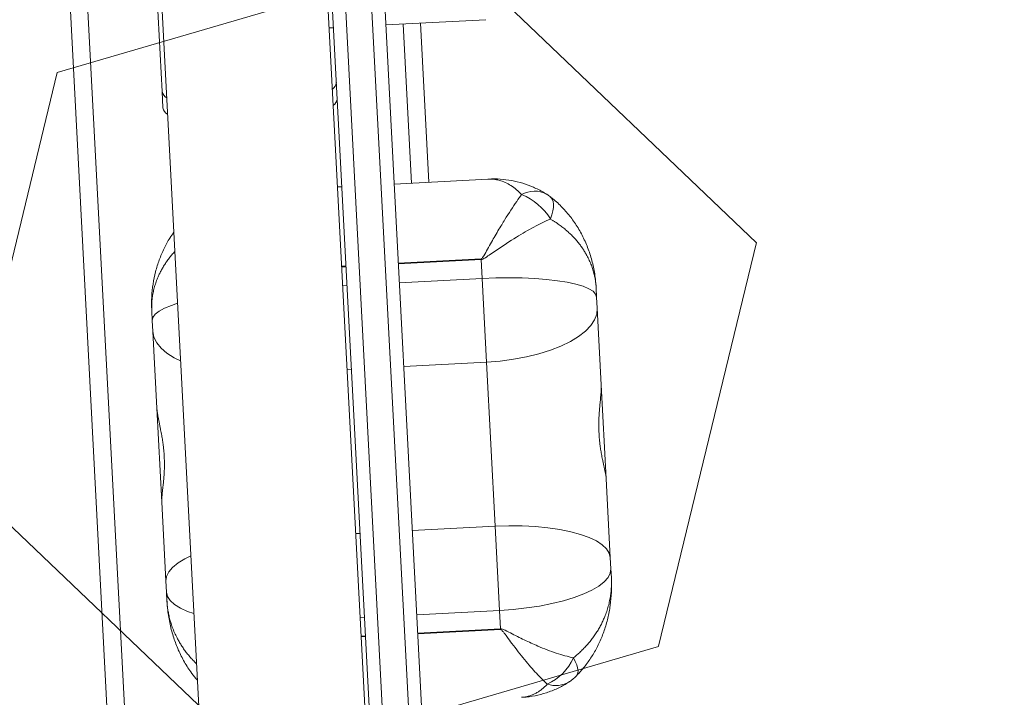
# Model space of a CAD drawing. Header units: millimetres. Extents: x 2943 to 3105, y 1618 to 1828.
# Tile 37 of 81: x 3010.855 to 3011.08, y 1761.636 to 1761.791. Entities that reach past the tile are written whole.
import ezdxf

# ---------------------------------------------------------------- set-up
doc = ezdxf.new("R2010")
doc.units = ezdxf.units.MM
doc.linetypes.add('1.4_0.7', pattern=[2.0999999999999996, 1.4, -0.7])
for name, color, linetype, lineweight in [('1 poly easy', 76, '1.4_0.7', 9), ('1_urządzenie', 7, 'Continuous', 9), ('wymiary', 7, 'Continuous', 9)]:
    doc.layers.add(name, color=color, linetype=linetype, lineweight=lineweight)
picture_1 = doc.add_image_def('image1.jpg', size_in_pixel=(9921, 7015))

msp = doc.modelspace()

# ---------------------------------------------------------------- hatches: boundary and pattern name
at = {"layer": '1 poly easy'}
h = msp.add_hatch(dxfattribs=at)
h.set_pattern_fill('HEX', color=256, scale=0.03, angle=-43.67331461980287)
h.set_pattern_definition([(316.326685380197, (-370.3120942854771, 1244.699119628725), (0.1139247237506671, 0.1193266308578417), [0.09524999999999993, -0.1904999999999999]), (76.3266853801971, (-370.3120942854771, 1244.699119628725), (-0.1603022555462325, 0.03899838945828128), [0.09524999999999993, -0.1904999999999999]), (16.32668538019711, (-370.243201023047, 1244.633345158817), (-0.04637753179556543, 0.158325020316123), [0.09524999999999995, -0.1904999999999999])])
h.paths.add_polyline_path([(3012.951632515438, 1765.252414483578), (3013.091102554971, 1759.254035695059), (3004.093534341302, 1759.044830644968), (3003.9540643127, 1765.043209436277)])

# ---------------------------------------------------------------- linework, layer by layer
at = {"layer": '1_urządzenie', "linetype": 'Continuous'}
for p, q in [((3010.947320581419, 1761.391560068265), (3010.91698348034, 1761.969485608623)), ((3010.956342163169, 1761.39138498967), (3010.926023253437, 1761.968963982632)), ((3010.928966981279, 1761.970114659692), (3010.959304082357, 1761.392189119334)), ((3010.920031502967, 1761.968649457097), (3010.9503504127, 1761.391070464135)), ((3010.89023513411, 1761.334463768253), (3010.858996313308, 1761.929567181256)), ((3010.939421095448, 1761.522969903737), (3010.922696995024, 1761.841566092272)), ((3010.884080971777, 1761.528006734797), (3010.868188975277, 1761.830751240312)), ((3010.885539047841, 1761.824528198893), (3010.900755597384, 1761.534651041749)), ((3010.887160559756, 1761.774561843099), (3010.886020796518, 1761.796274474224)), ((3010.938430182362, 1761.789839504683), (3010.961354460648, 1761.791042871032)), ((3010.925448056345, 1761.789158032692), (3010.926446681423, 1761.789210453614)), ((3010.944338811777, 1761.753584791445), (3010.942424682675, 1761.790049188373)), ((3010.94833331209, 1761.753794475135), (3010.946419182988, 1761.790258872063)), ((3010.887357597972, 1761.770808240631), (3010.887160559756, 1761.774561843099)), ((3010.961817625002, 1761.754502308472), (3010.940344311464, 1761.753375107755)), ((3010.928360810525, 1761.752746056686), (3010.927362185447, 1761.752693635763)), ((3010.928314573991, 1761.734550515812), (3010.929313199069, 1761.734602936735)), ((3010.929323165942, 1761.734413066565), (3010.928324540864, 1761.734360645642)), ((3010.941296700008, 1761.735231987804), (3010.960270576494, 1761.736227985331)), ((3010.960280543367, 1761.736038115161), (3010.941306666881, 1761.735042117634)), ((3010.960270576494, 1761.736227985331), (3010.960280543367, 1761.736038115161)), ((3010.960507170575, 1761.731720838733), (3010.960280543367, 1761.736038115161)), ((3010.929549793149, 1761.730095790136), (3010.928551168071, 1761.730043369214)), ((3010.941533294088, 1761.730724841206), (3010.960507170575, 1761.731720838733)), ((3010.961514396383, 1761.712533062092), (3010.960507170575, 1761.731720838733)), ((3010.98665563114, 1761.729574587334), (3010.98676645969, 1761.727463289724)), ((3010.98676645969, 1761.727463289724), (3010.986900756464, 1761.724904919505)), ((3010.884906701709, 1761.722116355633), (3010.88479587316, 1761.724227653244)), ((3010.986900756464, 1761.724904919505), (3010.987824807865, 1761.70730162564)), ((3010.885040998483, 1761.719557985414), (3010.884906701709, 1761.722116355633)), ((3010.885965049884, 1761.70195469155), (3010.885040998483, 1761.719557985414)), ((3010.942540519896, 1761.711537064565), (3010.961514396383, 1761.712533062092)), ((3010.963489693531, 1761.67490340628), (3010.961514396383, 1761.712533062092)), ((3010.930557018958, 1761.710908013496), (3010.929558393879, 1761.710855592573)), ((3010.988953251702, 1761.685804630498), (3010.987824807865, 1761.70730162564)), ((3010.885963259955, 1761.701988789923), (3010.887093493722, 1761.680457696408)), ((3010.988953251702, 1761.685804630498), (3010.989903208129, 1761.667707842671)), ((3010.888043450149, 1761.66236090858), (3010.887093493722, 1761.680457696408)), ((3010.932532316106, 1761.673278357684), (3010.931533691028, 1761.673225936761)), ((3010.944515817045, 1761.673907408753), (3010.963489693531, 1761.67490340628)), ((3010.964502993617, 1761.655599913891), (3010.963489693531, 1761.67490340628)), ((3010.989903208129, 1761.667707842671), (3010.990038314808, 1761.665134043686)), ((3010.990038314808, 1761.665134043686), (3010.990145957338, 1761.663083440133)), ((3010.888178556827, 1761.659787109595), (3010.888043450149, 1761.66236090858)), ((3010.888286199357, 1761.657736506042), (3010.888178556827, 1761.659787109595)), ((3010.945529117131, 1761.654603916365), (3010.964502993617, 1761.655599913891)), ((3010.964722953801, 1761.651409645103), (3010.964502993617, 1761.655599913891)), ((3010.933545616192, 1761.653974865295), (3010.932546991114, 1761.653922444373)), ((3010.945749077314, 1761.650413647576), (3010.964722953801, 1761.651409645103)), ((3010.964732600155, 1761.651225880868), (3010.945758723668, 1761.650229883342)), ((3010.964722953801, 1761.651409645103), (3010.964732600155, 1761.651225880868)), ((3010.932766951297, 1761.649732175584), (3010.933765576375, 1761.649784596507)), ((3010.933775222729, 1761.649600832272), (3010.932776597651, 1761.64954841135))]:
    msp.add_line(p, q, dxfattribs=at)
at = {"layer": '1_urządzenie', "linetype": 'Continuous', "flags": 128}
for points in [[(3010.976160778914, 1761.745351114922), (3010.976499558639, 1761.746305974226), (3010.976734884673, 1761.747200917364), (3010.97686300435, 1761.748021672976), (3010.976881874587, 1761.748755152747), (3010.976791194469, 1761.74938966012), (3010.976592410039, 1761.749915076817), (3010.976288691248, 1761.750323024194), (3010.976156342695, 1761.750438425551)], [(3010.98676645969, 1761.727463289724), (3010.986541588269, 1761.728130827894), (3010.985941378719, 1761.728768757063), (3010.984974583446, 1761.729367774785), (3010.983655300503, 1761.729919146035), (3010.982002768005, 1761.730414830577), (3010.980041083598, 1761.730847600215), (3010.977798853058, 1761.731211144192), (3010.975308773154, 1761.73150016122), (3010.97260715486, 1761.731710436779), (3010.969733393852, 1761.731838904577), (3010.96672939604, 1761.731883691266), (3010.963638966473, 1761.731844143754), (3010.960507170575, 1761.731720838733)], [(3010.884906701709, 1761.722116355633), (3010.885060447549, 1761.722803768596), (3010.88559056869, 1761.723501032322), (3010.886489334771, 1761.724197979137), (3010.88774363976, 1761.724884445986), (3010.889335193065, 1761.725550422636), (3010.890709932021, 1761.726022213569)], [(3010.986900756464, 1761.724904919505), (3010.986781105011, 1761.723568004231), (3010.986284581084, 1761.722230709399), (3010.985418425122, 1761.720912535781), (3010.984195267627, 1761.719632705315), (3010.98263294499, 1761.718409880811), (3010.980754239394, 1761.717261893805), (3010.978586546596, 1761.716205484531), (3010.976161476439, 1761.715256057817), (3010.973514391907, 1761.714427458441), (3010.970683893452, 1761.713731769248), (3010.967711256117, 1761.713179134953), (3010.964639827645, 1761.712777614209), (3010.961514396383, 1761.712533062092)], [(3010.885040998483, 1761.719557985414), (3010.885299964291, 1761.718240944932), (3010.885933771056, 1761.716962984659), (3010.886933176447, 1761.715742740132), (3010.888283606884, 1761.714598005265), (3010.88996537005, 1761.71354547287), (3010.891402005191, 1761.712838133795)], [(3010.989903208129, 1761.667707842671), (3010.989659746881, 1761.668729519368), (3010.989041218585, 1761.669716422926), (3010.988056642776, 1761.670654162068), (3010.986720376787, 1761.671529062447), (3010.985051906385, 1761.672328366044), (3010.983075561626, 1761.673040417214), (3010.980820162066, 1761.673654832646), (3010.97831859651, 1761.674162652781), (3010.975607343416, 1761.674556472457), (3010.972725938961, 1761.674830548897), (3010.969716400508, 1761.674980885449), (3010.966622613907, 1761.675005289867), (3010.963489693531, 1761.67490340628)], [(3010.888043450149, 1761.66236090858), (3010.888178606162, 1761.663402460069), (3010.888690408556, 1761.664448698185), (3010.889571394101, 1761.66548436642), (3010.890808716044, 1761.666494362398), (3010.892384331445, 1761.667463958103), (3010.893748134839, 1761.668144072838)], [(3010.990038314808, 1761.665134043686), (3010.989900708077, 1761.664139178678), (3010.989386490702, 1761.66313894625), (3010.988503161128, 1761.662147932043), (3010.987263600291, 1761.661180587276), (3010.985685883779, 1761.660251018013), (3010.983793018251, 1761.659372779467), (3010.981612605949, 1761.658558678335), (3010.979176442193, 1761.657820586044), (3010.976520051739, 1761.657169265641), (3010.973682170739, 1761.656614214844), (3010.97070418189, 1761.656163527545), (3010.967629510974, 1761.655823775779), (3010.964502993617, 1761.655599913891)], [(3010.888178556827, 1761.659787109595), (3010.888419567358, 1761.65881211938), (3010.889035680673, 1761.65787122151), (3010.890017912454, 1761.656978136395), (3010.891351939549, 1761.656145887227), (3010.893018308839, 1761.655386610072), (3010.894444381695, 1761.654880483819)], [(3010.982140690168, 1761.64060292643), (3010.982318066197, 1761.64084061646), (3010.982466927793, 1761.641266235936), (3010.982496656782, 1761.641792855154), (3010.982406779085, 1761.642412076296), (3010.982198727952, 1761.643114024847), (3010.981875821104, 1761.643887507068), (3010.981443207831, 1761.644720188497)]]:
    msp.add_lwpolyline(points, dxfattribs=at)
at = {"layer": '1_urządzenie', "linetype": 'Continuous'}
for centre, radius, start, end in [((3010.925002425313, 1761.776869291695), 0.002113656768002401, 304.0235904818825, 354.281370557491), ((3010.889230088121, 1761.774991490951), 0.002113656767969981, 191.7283792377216, 241.98615931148), ((3010.92519946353, 1761.773115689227), 0.002113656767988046, 304.0235904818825, 354.281370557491), ((3010.889427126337, 1761.771237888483), 0.002113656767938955, 191.7283792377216, 241.98615931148), ((3010.972526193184, 1761.745889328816), 0.005843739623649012, 61.19873272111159, 120.3661229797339), ((3010.964582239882, 1761.738359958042), 0.01352548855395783, 31.12370629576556, 68.35105946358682), ((3010.970012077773, 1761.742548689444), 0.01000000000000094, 52.06899407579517, 57.79519957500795), ((3010.970381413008, 1761.64974341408), 0.01214891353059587, 294.725633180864, 335.5769239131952), ((3010.974996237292, 1761.647599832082), 0.01000000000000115, 303.591403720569, 315.6180507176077), ((3010.977395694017, 1761.644404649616), 0.00601529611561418, 251.2584586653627, 301.3908702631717)]:
    msp.add_arc(centre, radius, start, end, dxfattribs=at)
for points, knots in [([(3010.975328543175, 1761.750979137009), (3010.975075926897, 1761.751148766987), (3010.974099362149, 1761.751804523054), (3010.972258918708, 1761.752677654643), (3010.969829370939, 1761.753586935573), (3010.967283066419, 1761.7542077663), (3010.964666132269, 1761.754515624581), (3010.962832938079, 1761.754588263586), (3010.961884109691, 1761.754499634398), (3010.961815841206, 1761.754493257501)], [0, 0, 0, 0, 0.0624381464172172, 0.2413735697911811, 0.4234396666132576, 0.6080119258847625, 0.795913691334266, 0.9853159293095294, 1, 1, 1, 1]), ([(3010.969572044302, 1761.750931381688), (3010.969176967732, 1761.751326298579), (3010.968383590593, 1761.752119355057), (3010.967124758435, 1761.753040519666), (3010.965818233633, 1761.753761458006), (3010.964699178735, 1761.754167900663), (3010.963796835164, 1761.754378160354), (3010.963120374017, 1761.754476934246), (3010.962460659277, 1761.754522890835), (3010.962025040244, 1761.754507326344), (3010.961817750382, 1761.754499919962)], [0, 0, 0, 0, 0.1642243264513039, 0.3297887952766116, 0.4993965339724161, 0.6703201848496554, 0.7543566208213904, 0.8385411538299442, 0.9231696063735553, 1, 1, 1, 1]), ([(3010.960270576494, 1761.736227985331), (3010.960294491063, 1761.736231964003), (3010.960341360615, 1761.7362397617), (3010.960486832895, 1761.736330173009), (3010.960930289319, 1761.736940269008), (3010.961837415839, 1761.738619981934), (3010.963308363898, 1761.741173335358), (3010.964678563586, 1761.743527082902), (3010.966424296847, 1761.746378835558), (3010.967984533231, 1761.748783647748), (3010.9692016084, 1761.750430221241), (3010.969572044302, 1761.750931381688)], [0, 0, 0, 0, 0.003485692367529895, 0.00683151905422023, 0.0246632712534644, 0.1135646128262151, 0.2958313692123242, 0.4780866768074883, 0.5550755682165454, 0.8645802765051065, 1, 1, 1, 1]), ([(3010.98665563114, 1761.729574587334), (3010.986607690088, 1761.730243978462), (3010.986484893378, 1761.731958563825), (3010.986009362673, 1761.734689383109), (3010.985165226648, 1761.737713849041), (3010.98400865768, 1761.740597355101), (3010.982568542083, 1761.743288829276), (3010.980875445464, 1761.745769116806), (3010.978923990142, 1761.747999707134), (3010.977333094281, 1761.749552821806), (3010.97633346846, 1761.750273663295), (3010.976136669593, 1761.750415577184)], [0, 0, 0, 0, 0.08551711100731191, 0.2190444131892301, 0.3513547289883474, 0.4818528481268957, 0.6083341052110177, 0.7310490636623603, 0.85192108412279, 0.970847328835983, 1, 1, 1, 1]), ([(3010.976160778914, 1761.745351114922), (3010.974924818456, 1761.744774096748), (3010.972452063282, 1761.743619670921), (3010.968271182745, 1761.741171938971), (3010.964902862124, 1761.738965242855), (3010.962517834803, 1761.737333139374), (3010.96155025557, 1761.736658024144), (3010.960897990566, 1761.736257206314), (3010.960572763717, 1761.736079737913), (3010.960352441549, 1761.736048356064), (3010.960280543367, 1761.736038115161)], [0, 0, 0, 0, 0.2571706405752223, 0.5145148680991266, 0.7935662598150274, 0.8764095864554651, 0.9467905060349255, 0.967786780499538, 0.9894877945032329, 0.9999999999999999, 0.9999999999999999, 0.9999999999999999, 0.9999999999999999]), ([(3010.98665563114, 1761.729574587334), (3010.986655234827, 1761.729582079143), (3010.986654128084, 1761.72960300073), (3010.986651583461, 1761.729649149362), (3010.986646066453, 1761.729743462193), (3010.98663265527, 1761.729947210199), (3010.986595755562, 1761.73039771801), (3010.986531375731, 1761.730944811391), (3010.986441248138, 1761.731520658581), (3010.986356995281, 1761.731976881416), (3010.986259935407, 1761.732432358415), (3010.986142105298, 1761.732919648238), (3010.985999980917, 1761.733438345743), (3010.98582975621, 1761.733987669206), (3010.98565066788, 1761.734504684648), (3010.985373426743, 1761.735233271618), (3010.984977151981, 1761.736138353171), (3010.98445527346, 1761.737139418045), (3010.98394399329, 1761.73799968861), (3010.983444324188, 1761.738758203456), (3010.982897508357, 1761.739509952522), (3010.982301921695, 1761.740253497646), (3010.981660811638, 1761.740982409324), (3010.981088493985, 1761.74157606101), (3010.98060592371, 1761.742043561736), (3010.980230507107, 1761.742391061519), (3010.979842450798, 1761.742734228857), (3010.979443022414, 1761.74307167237), (3010.979031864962, 1761.743403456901), (3010.978609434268, 1761.743728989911), (3010.978175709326, 1761.744048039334), (3010.977713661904, 1761.744372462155), (3010.977221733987, 1761.744700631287), (3010.976699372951, 1761.745032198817), (3010.976340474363, 1761.745244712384), (3010.976160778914, 1761.745351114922)], [0, 0, 0, 0, 0.001261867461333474, 0.003523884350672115, 0.007773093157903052, 0.01714806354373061, 0.03784637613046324, 0.08368433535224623, 0.1094174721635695, 0.1351698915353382, 0.1609320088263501, 0.1867136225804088, 0.2180866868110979, 0.249496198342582, 0.2809240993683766, 0.307209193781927, 0.3757656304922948, 0.4392800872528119, 0.4853708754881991, 0.5315107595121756, 0.5788612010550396, 0.6263165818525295, 0.6739278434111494, 0.7218753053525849, 0.7459847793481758, 0.7703437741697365, 0.7947143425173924, 0.819168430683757, 0.8436346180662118, 0.8681860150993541, 0.8927500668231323, 0.9173396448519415, 0.9448678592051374, 0.9723961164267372, 0.9999999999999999, 0.9999999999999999, 0.9999999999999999, 0.9999999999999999]), ([(3010.889855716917, 1761.742295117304), (3010.889546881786, 1761.741863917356), (3010.888696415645, 1761.740676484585), (3010.887570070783, 1761.738562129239), (3010.8864618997, 1761.735977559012), (3010.885623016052, 1761.733253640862), (3010.885047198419, 1761.73041982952), (3010.884750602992, 1761.72750913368), (3010.884736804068, 1761.725432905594), (3010.884790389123, 1761.724339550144), (3010.88479587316, 1761.724227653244)], [0, 0, 0, 0, 0.0811316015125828, 0.2234191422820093, 0.3695596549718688, 0.5182948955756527, 0.6697253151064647, 0.8254086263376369, 0.9821318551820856, 1, 1, 1, 1]), ([(3010.89008623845, 1761.737903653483), (3010.890027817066, 1761.737842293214), (3010.889734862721, 1761.737534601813), (3010.889246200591, 1761.736956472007), (3010.888623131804, 1761.736169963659), (3010.888044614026, 1761.735358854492), (3010.887510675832, 1761.734531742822), (3010.887033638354, 1761.733707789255), (3010.886610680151, 1761.732890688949), (3010.886194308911, 1761.731986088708), (3010.885794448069, 1761.730973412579), (3010.885432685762, 1761.729850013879), (3010.885147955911, 1761.728715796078), (3010.884954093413, 1761.727646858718), (3010.884835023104, 1761.726648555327), (3010.884777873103, 1761.725757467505), (3010.884769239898, 1761.725052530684), (3010.884779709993, 1761.724600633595), (3010.884787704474, 1761.724396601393), (3010.884792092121, 1761.724302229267), (3010.88479439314, 1761.724256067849), (3010.88479548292, 1761.724235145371), (3010.88479587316, 1761.724227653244)], [0, 0, 0, 0, 0.01511068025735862, 0.07577258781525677, 0.1376943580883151, 0.199728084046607, 0.2620928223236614, 0.3245649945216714, 0.3831270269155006, 0.4417729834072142, 0.5215155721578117, 0.601458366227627, 0.6819961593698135, 0.7627279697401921, 0.8281408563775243, 0.8936528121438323, 0.951904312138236, 0.9782080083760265, 0.9901218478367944, 0.9955217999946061, 0.9983964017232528, 1, 1, 1, 1]), ([(3010.987824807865, 1761.70730162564), (3010.987830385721, 1761.706959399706), (3010.987838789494, 1761.706443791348), (3010.987782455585, 1761.705575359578), (3010.987724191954, 1761.704869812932), (3010.987652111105, 1761.704111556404), (3010.987573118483, 1761.703310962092), (3010.987491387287, 1761.702459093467), (3010.987413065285, 1761.701560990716), (3010.987344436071, 1761.700622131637), (3010.987291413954, 1761.699644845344), (3010.987260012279, 1761.698633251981), (3010.987254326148, 1761.697292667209), (3010.987306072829, 1761.695950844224), (3010.987414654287, 1761.694641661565), (3010.98753053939, 1761.693607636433), (3010.987682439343, 1761.692539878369), (3010.987880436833, 1761.691382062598), (3010.988085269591, 1761.690343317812), (3010.988280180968, 1761.689425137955), (3010.988444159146, 1761.688675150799), (3010.988597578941, 1761.687971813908), (3010.988753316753, 1761.68722190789), (3010.988895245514, 1761.686456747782), (3010.988933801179, 1761.686023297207), (3010.988953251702, 1761.685804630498)], [0, 0, 0, 0, 0.07271770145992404, 0.1095587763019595, 0.1470276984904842, 0.1832255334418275, 0.219662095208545, 0.2564608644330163, 0.2937537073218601, 0.3311780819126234, 0.3688689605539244, 0.4074244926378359, 0.4462918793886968, 0.5193536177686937, 0.5564832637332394, 0.5941946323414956, 0.6382261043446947, 0.6827106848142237, 0.7368069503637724, 0.7737142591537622, 0.8108687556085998, 0.8484099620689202, 0.8864872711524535, 0.942735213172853, 1, 1, 1, 1]), ([(3010.887093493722, 1761.680457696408), (3010.887090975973, 1761.680741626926), (3010.887087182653, 1761.681169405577), (3010.887149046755, 1761.681932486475), (3010.887211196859, 1761.682563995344), (3010.887286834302, 1761.683254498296), (3010.8873690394, 1761.68399389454), (3010.887453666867, 1761.684790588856), (3010.887534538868, 1761.685640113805), (3010.887605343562, 1761.68653752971), (3010.887660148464, 1761.687480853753), (3010.887692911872, 1761.688466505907), (3010.887699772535, 1761.689784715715), (3010.887648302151, 1761.691121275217), (3010.887539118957, 1761.692441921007), (3010.887422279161, 1761.693494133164), (3010.887268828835, 1761.69459142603), (3010.887068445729, 1761.695794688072), (3010.886860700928, 1761.696888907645), (3010.886662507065, 1761.697869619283), (3010.886495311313, 1761.69868090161), (3010.886338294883, 1761.699452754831), (3010.886177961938, 1761.70029019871), (3010.886030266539, 1761.701165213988), (3010.885986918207, 1761.701689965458), (3010.885965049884, 1761.70195469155)], [0, 0, 0, 0, 0.07271770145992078, 0.1095587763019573, 0.1470276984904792, 0.1832255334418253, 0.2196620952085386, 0.2564608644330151, 0.2937537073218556, 0.3311780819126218, 0.3688689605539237, 0.4074244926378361, 0.4462918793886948, 0.5193536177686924, 0.5564832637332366, 0.594194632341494, 0.6382261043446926, 0.6827106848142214, 0.7368069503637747, 0.7737142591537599, 0.8108687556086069, 0.848409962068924, 0.8864872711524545, 0.942735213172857, 0.9999999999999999, 0.9999999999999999, 0.9999999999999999, 0.9999999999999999]), ([(3010.981443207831, 1761.644720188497), (3010.981936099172, 1761.645131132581), (3010.982711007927, 1761.645777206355), (3010.983675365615, 1761.646720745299), (3010.98441098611, 1761.647499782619), (3010.985104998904, 1761.648304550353), (3010.985761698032, 1761.64913761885), (3010.986378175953, 1761.649996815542), (3010.9869535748, 1761.650881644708), (3010.987483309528, 1761.651784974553), (3010.987956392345, 1761.652685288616), (3010.988375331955, 1761.653578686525), (3010.98878724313, 1761.654568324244), (3010.98918206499, 1761.655676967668), (3010.989538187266, 1761.656907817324), (3010.989817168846, 1761.658151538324), (3010.990005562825, 1761.659324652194), (3010.990119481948, 1761.660421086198), (3010.990171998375, 1761.6614004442), (3010.990176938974, 1761.662175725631), (3010.990164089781, 1761.662672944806), (3010.990155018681, 1761.662897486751), (3010.99015013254, 1761.663001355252), (3010.99014758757, 1761.663052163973), (3010.990146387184, 1761.663075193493), (3010.990145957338, 1761.663083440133)], [0, 0, 0, 0, 0.08264492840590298, 0.1299318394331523, 0.1773102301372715, 0.2249592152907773, 0.2726960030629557, 0.321424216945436, 0.370240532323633, 0.4193173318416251, 0.46847867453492, 0.5145630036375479, 0.5607133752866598, 0.6234653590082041, 0.6863748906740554, 0.7497526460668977, 0.8132830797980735, 0.8647585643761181, 0.9163120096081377, 0.9621519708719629, 0.9828511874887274, 0.9922265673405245, 0.9964759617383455, 0.9987380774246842, 1, 1, 1, 1]), ([(3010.982114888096, 1761.640625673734), (3010.982366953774, 1761.64087066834), (3010.983283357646, 1761.641761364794), (3010.984638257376, 1761.643498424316), (3010.986175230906, 1761.645818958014), (3010.98747865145, 1761.648328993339), (3010.988552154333, 1761.651006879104), (3010.989371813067, 1761.653826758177), (3010.989922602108, 1761.656767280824), (3010.990225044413, 1761.659868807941), (3010.990172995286, 1761.661984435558), (3010.990145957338, 1761.663083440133)], [0, 0, 0, 0, 0.04191207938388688, 0.152374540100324, 0.2635202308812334, 0.3777284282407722, 0.4952420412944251, 0.6151763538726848, 0.737550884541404, 0.8636656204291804, 0.9999999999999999, 0.9999999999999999, 0.9999999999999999, 0.9999999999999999]), ([(3010.888286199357, 1761.657736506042), (3010.888334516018, 1761.657051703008), (3010.888459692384, 1761.655277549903), (3010.888935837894, 1761.652444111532), (3010.889755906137, 1761.649398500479), (3010.890859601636, 1761.646490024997), (3010.892231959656, 1761.643772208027), (3010.893699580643, 1761.641427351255), (3010.894806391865, 1761.640115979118), (3010.895246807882, 1761.639594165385)], [0, 0, 0, 0, 0.1052976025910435, 0.2727997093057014, 0.4388788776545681, 0.5857658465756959, 0.7443910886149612, 0.8982895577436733, 1, 1, 1, 1]), ([(3010.888286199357, 1761.657736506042), (3010.888286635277, 1761.657728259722), (3010.888287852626, 1761.657705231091), (3010.8882906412, 1761.657654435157), (3010.888296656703, 1761.657550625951), (3010.888311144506, 1761.65732636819), (3010.888350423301, 1761.656830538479), (3010.888417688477, 1761.656228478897), (3010.888510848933, 1761.655594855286), (3010.888597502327, 1761.655092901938), (3010.888696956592, 1761.654591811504), (3010.888817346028, 1761.654055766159), (3010.888962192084, 1761.65348522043), (3010.889135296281, 1761.652881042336), (3010.889317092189, 1761.65231244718), (3010.889598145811, 1761.651511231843), (3010.889999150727, 1761.650516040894), (3010.890526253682, 1761.649415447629), (3010.891042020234, 1761.648469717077), (3010.89154564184, 1761.647635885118), (3010.892096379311, 1761.646809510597), (3010.892695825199, 1761.645992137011), (3010.893340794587, 1761.64519086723), (3010.89391602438, 1761.644538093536), (3010.894401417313, 1761.64402431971), (3010.894738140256, 1761.643681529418), (3010.894958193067, 1761.643470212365), (3010.895047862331, 1761.643384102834)], [0, 0, 0, 0, 0.001603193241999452, 0.00447706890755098, 0.009875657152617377, 0.0217864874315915, 0.04808353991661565, 0.1063203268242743, 0.139014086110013, 0.1717323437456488, 0.2044629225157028, 0.2372182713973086, 0.2770775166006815, 0.3169830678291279, 0.3569119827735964, 0.3903070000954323, 0.4774074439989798, 0.558102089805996, 0.616660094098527, 0.6752804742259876, 0.7354388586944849, 0.7957305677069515, 0.8562203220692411, 0.9171372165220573, 0.947768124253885, 0.9787160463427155, 0.9999999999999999, 0.9999999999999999, 0.9999999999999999, 0.9999999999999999]), ([(3010.964722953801, 1761.651409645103), (3010.964795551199, 1761.651407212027), (3010.965018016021, 1761.651399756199), (3010.965808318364, 1761.651081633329), (3010.967529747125, 1761.650156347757), (3010.970198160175, 1761.648831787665), (3010.973731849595, 1761.647209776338), (3010.977593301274, 1761.645700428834), (3010.980160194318, 1761.645046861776), (3010.981443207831, 1761.644720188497)], [0, 0, 0, 0, 0.01051083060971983, 0.03220900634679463, 0.1235460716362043, 0.3045564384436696, 0.4855524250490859, 0.7428629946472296, 1, 1, 1, 1]), ([(3010.97546298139, 1761.638708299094), (3010.974645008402, 1761.639490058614), (3010.973008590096, 1761.641054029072), (3010.97024795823, 1761.644270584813), (3010.967952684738, 1761.647223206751), (3010.966315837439, 1761.649418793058), (3010.965589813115, 1761.650414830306), (3010.965145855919, 1761.650949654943), (3010.96495563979, 1761.651153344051), (3010.964799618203, 1761.651223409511), (3010.964752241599, 1761.65122515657), (3010.964732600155, 1761.651225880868)], [0, 0, 0, 0, 0.2608831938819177, 0.5219170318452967, 0.7847789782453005, 0.8863850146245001, 0.9557698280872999, 0.9753306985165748, 0.9931655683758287, 0.997166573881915, 1, 1, 1, 1]), ([(3010.969507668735, 1761.635700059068), (3010.969637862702, 1761.63570053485), (3010.97068889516, 1761.635704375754), (3010.972626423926, 1761.636021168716), (3010.975275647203, 1761.636667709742), (3010.977773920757, 1761.63767966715), (3010.979532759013, 1761.638567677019), (3010.980388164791, 1761.639196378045), (3010.980522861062, 1761.639295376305)], [0, 0, 0, 0, 0.03366976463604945, 0.2718099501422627, 0.5049475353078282, 0.7344438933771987, 0.958184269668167, 0.9999999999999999, 0.9999999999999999, 0.9999999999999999, 0.9999999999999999]), ([(3010.969509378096, 1761.635690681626), (3010.969591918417, 1761.635691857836), (3010.969989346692, 1761.635697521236), (3010.970634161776, 1761.635808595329), (3010.971443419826, 1761.636012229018), (3010.972187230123, 1761.636288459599), (3010.972916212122, 1761.636643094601), (3010.973628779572, 1761.637079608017), (3010.97429077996, 1761.637577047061), (3010.974904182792, 1761.638116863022), (3010.975276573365, 1761.638511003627), (3010.97546298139, 1761.638708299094)], [0, 0, 0, 0, 0.03774003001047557, 0.1817167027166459, 0.3022935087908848, 0.422871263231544, 0.5437617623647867, 0.6656340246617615, 0.7878503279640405, 0.8938039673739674, 0.9999999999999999, 0.9999999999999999, 0.9999999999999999, 0.9999999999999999])]:
    msp.add_open_spline(points, degree=3, knots=knots, dxfattribs=at)

# ---------------------------------------------------------------- pictures from other files: only their frames are drawn
at = {"layer": 'wymiary'}
image = msp.add_image(picture_1, insert=(3104.889709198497, 1618.260470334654), size_in_units=(209.99450000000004, 148.48416666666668), rotation=90, dxfattribs=dict(at, fade=54))
image.dxf.flags = 7

doc.saveas('drawing.dxf')
